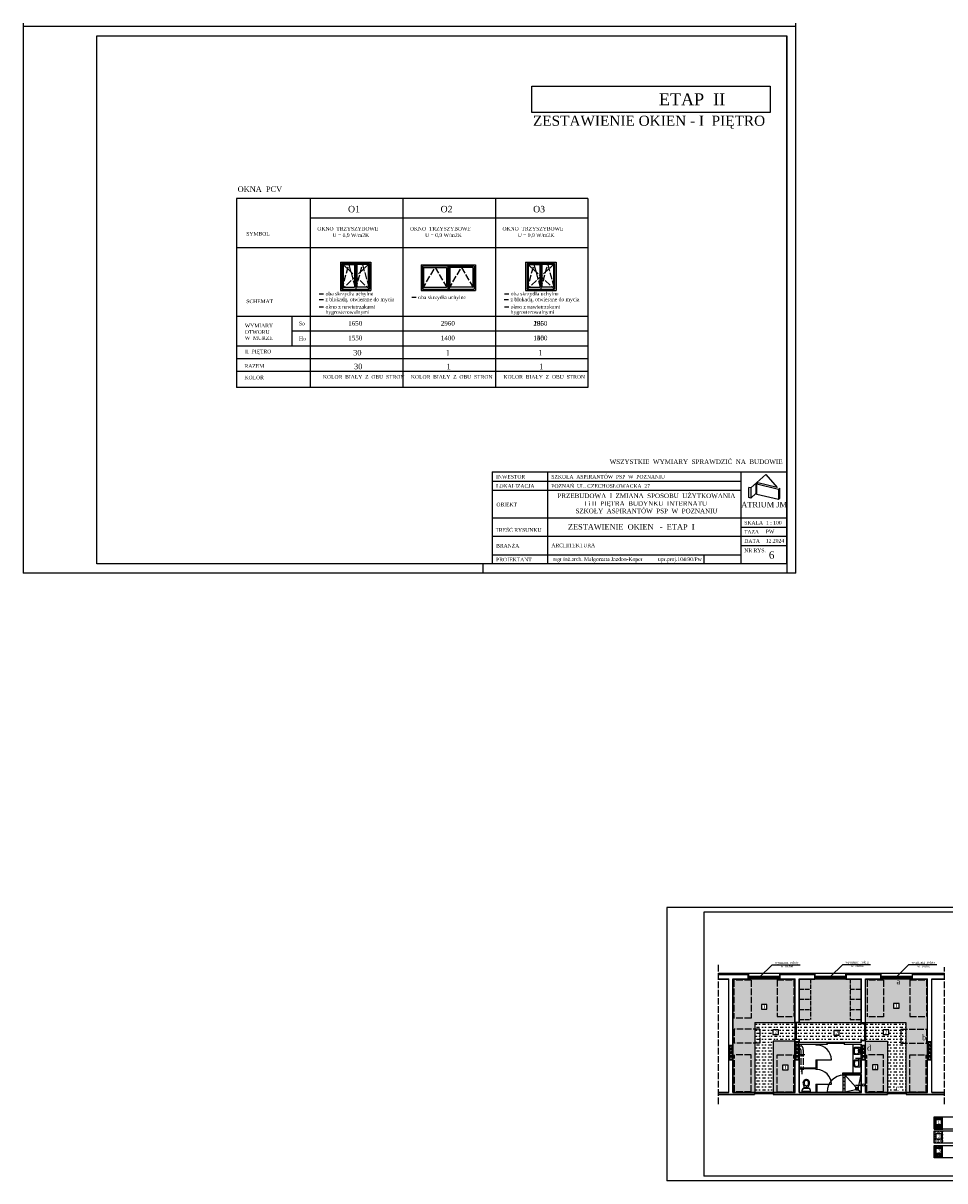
# Model space of a CAD drawing. Extents: x -4334 to 79223, y -1882 to 29514.
# Tile 1 of 60: x 32593 to 37602, y 7940 to 14230. Entities that reach past the tile are written whole.
import ezdxf

# ---------------------------------------------------------------- set-up
doc = ezdxf.new("R2010")
doc.units = 0
doc.header["$MEASUREMENT"] = 0
doc.linetypes.add('ACAD_ISO02W100', pattern=[15, 12, -3])
doc.layers.get('0').update_dxf_attribs({"color": 251, "linetype": 'CONTINUOUS'})
for name, color, linetype in [('CIENKIE', 251, 'CONTINUOUS'), ('NAPIS', 251, 'CONTINUOUS'), ('PRZERYW', 251, 'ACAD_ISO02W100'), ('SCIANY', 251, 'CONTINUOUS'), ('urzadzenia', 251, 'CONTINUOUS'), ('URZĄDZENIA', 251, 'CONTINUOUS')]:
    doc.layers.add(name, color=color, linetype=linetype)
doc.styles.add('NEWROMAN', font='TIMES.TTF')

# ---------------------------------------------------------------- blocks, each defined once
blk = doc.blocks.new('R056')
for p, q in [((-0.332, 0.998), (0.335, 0.998)), ((-0.332, 0.865), (-0.332, 0.998)), ((0.335, 0.998), (0.335, 0.865)), ((0.201, 0.732), (-0.199, 0.732)), ((-0.165, 0.67), (0.001, 0.67)), ((-0.165, 0.67), (-0.165, 0.607)), ((0.168, 0.67), (0.001, 0.67)), ((0.168, 0.67), (0.168, 0.607))]:
    blk.add_line(p, q)
blk.add_lwpolyline([(0.001, 0.067, 0.117514), (0.071, 0.083, 0.104443), (0.135, 0.134, 0.090071), (0.175, 0.207, 0.08201), (0.19, 0.297, 0.08201), (0.175, 0.387, 0.090071), (0.135, 0.459, 0.104443), (0.071, 0.51, 0.117514), (0.001, 0.527, 0.117514), (-0.069, 0.51, 0.104443), (-0.132, 0.459, 0.090071), (-0.172, 0.387, 0.08201), (-0.187, 0.297, 0.08201), (-0.172, 0.207, 0.090071), (-0.132, 0.134, 0.104443), (-0.069, 0.083, 0.117514)], format="xyb", close=True)
for centre, radius, start, end in [((-0.199, 0.865), 0.133, 180, 270), ((0.038, 0.311), 0.315, 138.639, 258.42195), ((-0.299, 0.607), 0.133, 318.639, 0), ((0.001, 0.133), 0.133, 258.42195, 281.57805), ((-0.035, 0.311), 0.315, 281.57805, 41.361), ((0.301, 0.607), 0.133, 180, 221.361), ((0.201, 0.865), 0.133, 270, 0)]:
    blk.add_arc(centre, radius, start, end)
blk = doc.blocks.new('R053')
for p, q in [((0, 0.61), (0, 0)), ((0.92, 0.69), (0.08, 0.69)), ((0.09, 0.07), (0.15, 0.42)), ((0.77, 0.49), (0.23, 0.49)), ((0.5, 0.57), (0.5, 0.41)), ((0.91, 0.07), (0.85, 0.42)), ((1, 0), (1, 0.61))]:
    blk.add_line(p, q)
for centre, radius, start, end in [((0.08, 0.61), 0.0833, 90, 180), ((0.08, 0), 0.0833, 180, 254.047), ((0.18, 0.06), 0.0833, 171.1953, 256.9798), ((0.23, 0.41), 0.0833, 90, 171.1953), ((0.77, 0.41), 0.0833, 8.8047, 90), ((0.82, 0.06), 0.0833, 283.0202, 8.8047), ((0.92, 0.61), 0.0833, 0, 90), ((0.5, 1.46), 1.6, 254.047, 285.953), ((0.5, 1.46), 1.52, 256.9798, 283.0202), ((0.92, 0), 0.0833, 285.953, 0)]:
    blk.add_arc(centre, radius, start, end)

msp = doc.modelspace()

# ---------------------------------------------------------------- hatches: boundary and pattern name
at = {"layer": 'urzadzenia', "ltscale": 3}
h = msp.add_hatch(dxfattribs=at)
h.set_pattern_fill('DOTS', color=256, scale=150, style=0)
h.set_pattern_definition([(0, (-3494.297, 2129.678), (4.6875, 9.375), [0, -9.375])])
h.paths.add_polyline_path([(36549.71, 9030.97), (36454.71, 9030.97), (36454.71, 8824.97), (36549.71, 8824.97)], flags=16)
h.paths.add_polyline_path([(36535, 9036.73), (36452, 9036.73), (36452, 8421.73), (36568.86, 8421.73), (36568.86, 8688.9), (36457.16, 8688.9), (36457.16, 8763.9), (36568.86, 8763.9), (36568.86, 8800.13), (36788, 8800.13), (36788, 9036.73), (36705, 9036.73)])
h.paths.add_polyline_path([(36549.71, 8824.97), (36454.71, 8824.97), (36454.71, 9030.97), (36549.71, 9030.97)], flags=0)
h.paths.add_polyline_path([(36605.15, 8898.55), (36635.19, 8898.55), (36635.19, 8872.9), (36605.15, 8872.9)], flags=16)
h.paths.add_polyline_path([(36691.89, 9032.57), (36781.89, 9032.57), (36781.89, 8832.57), (36691.89, 8832.57)], flags=16)
h.paths.add_polyline_path([(36549.15, 8624.79), (36549.15, 8424.79), (36459.15, 8424.79), (36459.15, 8624.79)], flags=0)
h.paths.add_polyline_path([(36781.89, 9032.57), (36691.89, 9032.57), (36691.89, 8832.57), (36781.89, 8832.57)], flags=0)
h.paths.add_polyline_path([(36457.16, 8763.9), (36457.16, 8688.9), (36568.86, 8688.9), (36568.86, 8763.9)], flags=16)
h.paths.add_polyline_path([(36549.15, 8624.79), (36459.15, 8624.79), (36459.15, 8424.79), (36549.15, 8424.79)], flags=16)
h.paths.add_polyline_path([(36668.86, 8421.73), (36788, 8421.73), (36788, 8700.13), (36668.86, 8700.13)], flags=17)
h.paths.add_polyline_path([(36781.33, 8624.79), (36691.33, 8624.79), (36691.33, 8424.79), (36781.33, 8424.79)], flags=16)
h.paths.add_polyline_path([(36720.84, 8569.04), (36750.89, 8569.04), (36750.89, 8543.39), (36720.84, 8543.39)], flags=0)
h.paths.add_polyline_path([(36691.33, 8624.79), (36691.33, 8424.79), (36781.33, 8424.79), (36781.33, 8624.79)], flags=0)
h.paths.add_polyline_path([(36812, 9036.73), (36812, 8981.73), (36872, 8981.73), (36872, 9036.73)], flags=17)
h.paths.add_polyline_path([(36812, 8981.73), (36812, 8926.73), (36872, 8926.73), (36872, 8981.73)], flags=17)
h.paths.add_polyline_path([(36812, 8926.73), (36812, 8871.73), (36872, 8871.73), (36872, 8926.73)], flags=17)
h.paths.add_polyline_path([(36812, 8871.73), (36812, 8816.73), (36872, 8816.73), (36872, 8871.73)], flags=17)
h.paths.add_polyline_path([(36872, 8816.73), (36812, 8816.73), (36812, 8800.13), (37148, 8800.13), (37148, 8816.73), (37088, 8816.73), (37088, 9036.73), (37065, 9036.73), (36895, 9036.73), (36872, 9036.73)])
h.paths.add_polyline_path([(37148, 8981.73), (37148, 9036.73), (37088, 9036.73), (37088, 8981.73)], flags=17)
h.paths.add_polyline_path([(37088, 8981.73), (37088, 8926.73), (37148, 8926.73), (37148, 8981.73)], flags=16)
h.paths.add_polyline_path([(37148, 8926.73), (37088, 8926.73), (37088, 8871.73), (37148, 8871.73)], flags=17)
h.paths.add_polyline_path([(37088, 8871.73), (37088, 8816.73), (37148, 8816.73), (37148, 8871.73)], flags=16)
h.paths.add_polyline_path([(37269.71, 9030.97), (37179.71, 9030.97), (37179.71, 8830.97), (37269.71, 8830.97)], flags=0)
h.paths.add_polyline_path([(37255, 9036.73), (37172, 9036.73), (37172, 8800.13), (37391.19, 8800.13), (37391.19, 8763.9), (37502.83, 8763.9), (37502.83, 8688.9), (37391.19, 8688.9), (37391.19, 8421.73), (37391.66, 8421.73), (37508, 8421.73), (37508, 9036.73), (37425, 9036.73)])
h.paths.add_polyline_path([(37269.71, 8830.97), (37179.71, 8830.97), (37179.71, 9030.97), (37269.71, 9030.97)], flags=16)
h.paths.add_polyline_path([(37324.18, 8904.77), (37354.23, 8904.77), (37354.23, 8879.12), (37324.18, 8879.12)], flags=16)
h.paths.add_polyline_path([(37411.89, 9032.57), (37501.89, 9032.57), (37501.89, 8832.57), (37411.89, 8832.57)], flags=16)
h.paths.add_polyline_path([(37411.33, 8624.79), (37501.33, 8624.79), (37501.33, 8424.79), (37411.33, 8424.79)], flags=16)
h.paths.add_polyline_path([(37411.89, 8832.57), (37501.89, 8832.57), (37501.89, 9032.57), (37411.89, 9032.57)], flags=0)
h.paths.add_polyline_path([(37391.19, 8763.9), (37391.19, 8688.9), (37502.83, 8688.9), (37502.83, 8763.9)], flags=16)
h.paths.add_polyline_path([(37501.33, 8624.79), (37411.33, 8624.79), (37411.33, 8424.79), (37501.33, 8424.79)], flags=0)
h.paths.add_polyline_path([(37172, 8700.13), (37172, 8421.73), (37291.19, 8421.73), (37291.19, 8700.13)])
h.paths.add_polyline_path([(37269.15, 8624.79), (37179.15, 8624.79), (37179.15, 8424.79), (37269.15, 8424.79)], flags=17)
h.paths.add_polyline_path([(37238.53, 8570.28), (37238.53, 8544.63), (37208.49, 8544.63), (37208.49, 8570.28)], flags=0)
h.paths.add_polyline_path([(37179.15, 8624.79), (37179.15, 8424.79), (37269.15, 8424.79), (37269.15, 8624.79)], flags=16)
h.paths.add_polyline_path([(36612.85, 8872.57), (36628.76, 8872.57), (36628.76, 8899.51), (36612.85, 8899.51)], flags=24)
h.paths.add_polyline_path([(36728.54, 8543.05), (36744.45, 8543.05), (36744.45, 8570), (36728.54, 8570)], flags=8)
h.paths.add_polyline_path([(37331.88, 8878.79), (37347.79, 8878.79), (37347.79, 8905.73), (37331.88, 8905.73)], flags=24)
h.paths.add_polyline_path([(37336.05, 9002.88), (37364.45, 9002.88), (37364.45, 9034.09), (37336.05, 9034.09)], flags=24)
h.paths.add_polyline_path([(37470.13, 8696.09), (37506.53, 8696.09), (37506.53, 8743.14), (37470.13, 8743.14)], flags=25)
h.paths.add_polyline_path([(37216.19, 8544.3), (37232.1, 8544.3), (37232.1, 8571.24), (37216.19, 8571.24)], flags=8)
h.paths.add_polyline_path([(37173.28, 8639.32), (37209.75, 8639.32), (37209.75, 8686.36), (37173.28, 8686.36)], flags=25)
h = msp.add_hatch(dxfattribs=at)
h.set_pattern_fill('MUDST', color=256, scale=65, style=0)
h.set_pattern_definition([(0, (-3494.297, 2129.678), (32.5, 16.25), [16.25, -16.25, 0, -16.25, 0, -16.25])])
h.paths.add_polyline_path([(36597.16, 8688.9), (36568.86, 8688.9), (36568.86, 8421.73), (36668.86, 8421.73), (36668.86, 8700.13), (36788, 8700.13), (36788, 8709.13), (36788, 8800.13), (36568.86, 8800.13), (36568.86, 8763.9), (36597.16, 8763.9)])
h.paths.add_polyline_path([(36668.12, 8761.62), (36698.16, 8761.62), (36698.16, 8735.97), (36668.12, 8735.97)], flags=16)
h.paths.add_polyline_path([(36793.71, 8800.13), (36793.71, 8709.13), (36812, 8709.13), (36812, 8694.73), (36964.26, 8694.73), (37055.26, 8694.73), (37148, 8694.73), (37148, 8704.73), (37166, 8704.73), (37166, 8795.73), (37148, 8795.73), (37148, 8800.13)])
h.paths.add_polyline_path([(36998.65, 8757.77), (37028.7, 8757.77), (37028.7, 8732.11), (36998.65, 8732.11)], flags=16)
h.paths.add_polyline_path([(37172, 8704.73), (37172, 8700.13), (37291.19, 8700.13), (37291.19, 8421.73), (37391.19, 8421.73), (37391.19, 8688.9), (37362.83, 8688.9), (37362.83, 8763.9), (37391.19, 8763.9), (37391.19, 8800.13), (37172, 8800.13), (37172, 8795.73)])
h.paths.add_polyline_path([(37267.36, 8761.5), (37297.41, 8761.5), (37297.41, 8735.85), (37267.36, 8735.85)], flags=16)
h.paths.add_polyline_path([(37362.83, 8688.9), (37391.19, 8688.9), (37391.19, 8763.9), (37362.83, 8763.9)])
h.paths.add_polyline_path([(36597.16, 8763.9), (36568.86, 8763.9), (36568.86, 8688.9), (36597.16, 8688.9)], flags=16)
h.paths.add_polyline_path([(36673.28, 8735.64), (36693.87, 8735.64), (36693.87, 8762.58), (36673.28, 8762.58)], flags=24)
h.paths.add_polyline_path([(37003.81, 8731.78), (37024.41, 8731.78), (37024.41, 8758.72), (37003.81, 8758.72)], flags=24)
h.paths.add_polyline_path([(37272.52, 8735.51), (37293.11, 8735.51), (37293.11, 8762.46), (37272.52, 8762.46)], flags=24)
h.paths.add_polyline_path([(37330.7, 8424.09), (37357.9, 8424.09), (37357.9, 8455.59), (37330.7, 8455.59)], flags=24)
h = msp.add_hatch(dxfattribs=at)
h.set_pattern_fill('DOTS', color=256, scale=85, style=0)
h.set_pattern_definition([(0, (-3492.159, 2207.331), (2.65625, 5.3125), [0, -5.3125])])
h.paths.add_polyline_path([(37589.6, 8220.9), (37589.6, 8287.88), (37544.37, 8287.88), (37544.37, 8220.9)])
h.paths.add_polyline_path([(37584.1, 8271.32), (37584.1, 8245.67), (37554.05, 8245.67), (37554.05, 8271.32)], flags=16)
h.paths.add_polyline_path([(37561.75, 8272.29), (37577.68, 8272.29), (37577.68, 8245.33), (37561.75, 8245.33)], flags=24)
h = msp.add_hatch(dxfattribs=at)
h.set_pattern_fill('MUDST', color=256, scale=35, style=0)
h.set_pattern_definition([(0, (-3492.159, 2207.331), (17.5, 8.75), [8.75, -8.75, 0, -8.75, 0, -8.75])])
h.paths.add_polyline_path([(37589.6, 8144.59), (37589.6, 8211.56), (37544.37, 8211.56), (37544.37, 8144.59)])
h.paths.add_polyline_path([(37584.1, 8195.01), (37584.1, 8169.36), (37554.05, 8169.36), (37554.05, 8195.01)], flags=16)
h.paths.add_polyline_path([(37561.36, 8196.19), (37581.97, 8196.19), (37581.97, 8169.23), (37561.36, 8169.23)], flags=24)
h = msp.add_hatch(dxfattribs=at)
h.set_pattern_fill('HOUND', color=256, scale=45, style=0)
h.set_pattern_definition([(0, (-3494.2974, 2129.6777), (11.25, 2.8125), [45, -22.5]), (90, (-3494.2974, 2129.6777), (-2.8125, -11.25), [45, -22.5])])
h.paths.add_polyline_path([(37589.6, 8066.22), (37589.6, 8133.2), (37544.37, 8133.2), (37544.37, 8066.22)])
h.paths.add_polyline_path([(37584.1, 8116.64), (37584.1, 8090.99), (37554.05, 8090.99), (37554.05, 8116.64)], flags=16)
h.paths.add_polyline_path([(37561.86, 8117.83), (37580.87, 8117.83), (37580.87, 8090.55), (37561.86, 8090.55)], flags=24)

# ---------------------------------------------------------------- linework, layer by layer
at = {"layer": 'CIENKIE', "ltscale": 3}
for p, q in [((32593.04, 14230.3), (32593.04, 11242.12)), ((36793.04, 11242.12), (36793.04, 14230.3)), ((36793.04, 14212.12), (32593.04, 14212.12)), ((32993.04, 11292.12), (32993.04, 14162.12)), ((32993.04, 14162.12), (36743.04, 14162.12)), ((36743.04, 11292.12), (36743.04, 14162.12)), ((36743.04, 14162.12), (36743.04, 11242.12)), ((33753.15, 13277.44), (33753.15, 12251.02)), ((35662.57, 13277.44), (33753.15, 13277.44)), ((34153.15, 13277.44), (34153.15, 12251.02)), ((34656.29, 13277.44), (34656.29, 12251.02)), ((35159.43, 13277.44), (35159.43, 12251.02)), ((35662.57, 13277.44), (35662.57, 12251.02)), ((35662.57, 13170.38), (34153.15, 13170.38)), ((35662.57, 13010.36), (33751.07, 13010.36)), ((34317.86, 12932.12), (34317.86, 12777.12)), ((34317.86, 12932.12), (34482.86, 12932.12)), ((34325.86, 12924.12), (34325.86, 12785.12)), ((34325.86, 12924.12), (34474.86, 12924.12)), ((34400.36, 12924.12), (34400.36, 12785.12)), ((34474.86, 12924.12), (34474.86, 12785.12)), ((34482.86, 12932.12), (34482.86, 12777.12)), ((34755.49, 12917.12), (34755.49, 12777.12)), ((34755.49, 12917.12), (35051.49, 12917.12)), ((34763.49, 12909.12), (34763.49, 12785.12)), ((35043.49, 12909.12), (34763.49, 12909.12)), ((34900.49, 12909.12), (34900.49, 12785.12)), ((34906.49, 12909.12), (34906.49, 12785.12)), ((35043.49, 12909.12), (35043.49, 12785.12)), ((35051.49, 12917.12), (35051.49, 12777.12)), ((35324.13, 12932.12), (35324.13, 12777.12)), ((35324.13, 12932.12), (35489.13, 12932.12)), ((35332.13, 12924.12), (35332.13, 12785.12)), ((35332.13, 12924.12), (35481.13, 12924.12)), ((35406.63, 12924.12), (35406.63, 12785.12)), ((35481.13, 12924.12), (35481.13, 12785.12)), ((35489.13, 12932.12), (35489.13, 12777.12)), ((34317.86, 12777.12), (34482.86, 12777.12)), ((34325.86, 12785.12), (34474.86, 12785.12)), ((34755.49, 12777.12), (35051.49, 12777.12)), ((34763.49, 12785.12), (35043.49, 12785.12)), ((35324.13, 12777.12), (35489.13, 12777.12)), ((35332.13, 12785.12), (35481.13, 12785.12)), ((34224.88, 12727.85), (34201.24, 12727.85)), ((34225.92, 12758.56), (34202.27, 12758.56)), ((34729.06, 12738.86), (34705.41, 12738.86)), ((35231.16, 12727.85), (35207.52, 12727.85)), ((35232.19, 12758.56), (35208.55, 12758.56)), ((34225.92, 12687.41), (34202.27, 12687.41)), ((35232.19, 12687.41), (35208.55, 12687.41)), ((35662.57, 12636.12), (33753.15, 12636.12)), ((34053.15, 12636.12), (34053.15, 12476.12)), ((35662.57, 12556.12), (34053.15, 12556.12)), ((35662.57, 12476.12), (33753.15, 12476.12)), ((35663.88, 12406.48), (33754.46, 12406.48)), ((35662.57, 12336.95), (33753.15, 12336.95)), ((35662.57, 12251.02), (33753.15, 12251.02)), ((36547.62, 11704.92), (36547.62, 11649.92)), ((36697.62, 11697.11), (36697.62, 11642.11)), ((36697.62, 11642.11), (36705.05, 11648.8)), ((36743.04, 11292.12), (32993.04, 11292.12)), ((35093.04, 11242.12), (35093.04, 11292.12)), ((36793.04, 11242.12), (32593.04, 11242.12)), ((36091.78, 9425.36), (36091.78, 7940.36)), ((38841.78, 9425.36), (36091.78, 9425.36)), ((36291.78, 9400.36), (36291.78, 7965.36)), ((38816.78, 9400.36), (36291.78, 9400.36)), ((36371.56, 9067.73), (36534, 9067.73)), ((36371.56, 9060.73), (36535, 9060.73)), ((36534, 9037.73), (36534, 9067.73)), ((36535, 9068.73), (36705, 9068.73)), ((36662.79, 9112.94), (36597.59, 9048.44)), ((36816.33, 9112.94), (36662.79, 9112.94)), ((36705, 9060.73), (36895, 9060.73)), ((36706, 9067.73), (36894, 9067.73)), ((36706, 9037.73), (36706, 9067.73)), ((36894, 9067.73), (36894, 9037.73)), ((36895, 9068.73), (37065, 9068.73)), ((37045.54, 9114.64), (36980.33, 9050.14)), ((37199.07, 9114.64), (37045.54, 9114.64)), ((37065, 9060.73), (37255, 9060.73)), ((37066, 9067.73), (37254, 9067.73)), ((37066, 9067.73), (37066, 9037.73)), ((37254, 9037.73), (37254, 9067.73)), ((37255, 9068.73), (37425, 9068.73)), ((37405.2, 9113.09), (37340, 9048.59)), ((37558.74, 9113.09), (37405.2, 9113.09)), ((37425, 9060.73), (37601.3, 9060.73)), ((37426, 9037.73), (37426, 9067.73)), ((37426, 9067.73), (37601.3, 9067.73)), ((36371.56, 9037.73), (36429, 9037.73)), ((36451, 9037.73), (36534, 9037.73)), ((36535, 9052.59), (36705, 9052.59)), ((36535, 9044.59), (36705, 9044.59)), ((36705, 9036.73), (36535, 9036.73)), ((36543, 9052.59), (36543, 9044.59)), ((36543, 9048.59), (36697, 9048.59)), ((36697, 9052.59), (36697, 9044.59)), ((36706, 9037.73), (36789, 9037.73)), ((36811, 9037.73), (36894, 9037.73)), ((36895, 9052.59), (37065, 9052.59)), ((36895, 9044.59), (37065, 9044.59)), ((37065, 9036.73), (36895, 9036.73)), ((36903, 9052.59), (36903, 9044.59)), ((36903, 9048.59), (37057, 9048.59)), ((37057, 9052.59), (37057, 9044.59)), ((37066, 9037.73), (37149, 9037.73)), ((37171, 9037.73), (37254, 9037.73)), ((37255, 9052.59), (37425, 9052.59)), ((37255, 9044.59), (37425, 9044.59)), ((37425, 9036.73), (37255, 9036.73)), ((37263, 9052.59), (37263, 9044.59)), ((37263, 9048.59), (37417, 9048.59)), ((37417, 9052.59), (37417, 9044.59)), ((37426, 9037.73), (37509, 9037.73)), ((37531, 9037.73), (37601.3, 9037.73)), ((36788, 8800.13), (36788, 8709.13)), ((36793.71, 8795.13), (36788, 8795.13)), ((36811, 8801.13), (36789, 8801.13)), ((36793.71, 8800.13), (36793.71, 8709.13)), ((37149, 8796.73), (37171, 8796.73)), ((37166, 8795.73), (37166, 8704.73)), ((37166, 8790.73), (37172, 8790.73)), ((37172, 8795.73), (37172, 8704.73)), ((36793.71, 8714.13), (36788, 8714.13)), ((36811, 8708.13), (36789, 8708.13)), ((36810, 8683.73), (36963.26, 8683.73)), ((36811, 8693.73), (36963.26, 8693.73)), ((36963.26, 8683.73), (36963.26, 8693.73)), ((36964.26, 8694.73), (37055.26, 8694.73)), ((36964.26, 8688.73), (37055.26, 8688.73)), ((36969.26, 8688.73), (36969.26, 8694.73)), ((37050.26, 8688.73), (37050.26, 8694.73)), ((37056.26, 8683.73), (37056.26, 8693.73)), ((37056.26, 8693.73), (37149, 8693.73)), ((37056.26, 8683.73), (37149, 8683.73)), ((37149, 8703.73), (37171, 8703.73)), ((37166, 8709.73), (37172, 8709.73)), ((36841.05, 8625.29), (36814.97, 8625.29)), ((36814.97, 8625.29), (36828.36, 8620.36)), ((37117.64, 8606.45), (37143.72, 8606.45)), ((37143.72, 8606.45), (37130.33, 8601.52)), ((36826.56, 8546.91), (36821.63, 8533.52)), ((36826.56, 8520.83), (36826.56, 8546.91)), ((37049, 8525.73), (37149, 8525.73)), ((37049, 8517.73), (37149, 8517.73)), ((37117.64, 8460.46), (37143.72, 8460.46)), ((37143.72, 8460.46), (37130.33, 8455.53)), ((36371.56, 8420.73), (36429, 8420.73)), ((36371.56, 8410.73), (36567.33, 8410.73)), ((36451, 8420.73), (36567.33, 8420.73)), ((36567.33, 8420.73), (36567.33, 8410.73)), ((36568.33, 8421.73), (36669.33, 8421.73)), ((36568.33, 8415.73), (36669.33, 8415.73)), ((36573.33, 8421.73), (36573.33, 8415.73)), ((36664.33, 8421.73), (36664.33, 8415.73)), ((36670.33, 8420.73), (36670.33, 8410.73)), ((36670.33, 8420.73), (36789, 8420.73)), ((36670.33, 8410.73), (37289.66, 8410.73)), ((36811, 8420.73), (37149, 8420.73)), ((37171, 8420.73), (37289.66, 8420.73)), ((37289.66, 8420.73), (37289.66, 8410.73)), ((37290.66, 8421.73), (37391.66, 8421.73)), ((37290.66, 8415.73), (37391.66, 8415.73)), ((37295.66, 8421.73), (37295.66, 8415.73)), ((37386.66, 8421.73), (37386.66, 8415.73)), ((37392.66, 8420.73), (37392.66, 8410.73)), ((37392.66, 8420.73), (37509, 8420.73)), ((37392.66, 8410.73), (37601.3, 8410.73)), ((37531, 8420.73), (37601.3, 8420.73)), ((38841.78, 7940.36), (36091.78, 7940.36)), ((38816.78, 7965.36), (36291.78, 7965.36))]:
    msp.add_line(p, q, dxfattribs=at)
at = {"layer": 'CIENKIE'}
for p, q in [((35143.04, 11792.12), (35143.04, 11292.12)), ((35143.04, 11792.12), (36743.04, 11792.12)), ((35443.04, 11792.12), (35443.04, 11292.12)), ((36493.04, 11792.12), (36493.04, 11292.12)), ((36547.62, 11704.92), (36629.37, 11778.53)), ((36629.37, 11778.53), (36691.87, 11706.97)), ((35143.04, 11742.12), (36493.04, 11742.12)), ((36547.62, 11704.92), (36537.9, 11707.26)), ((36537.9, 11652.26), (36537.9, 11707.26)), ((36577.35, 11724.96), (36585.68, 11732.46)), ((36577.35, 11676.69), (36577.35, 11724.96)), ((36580.94, 11670.12), (36580.94, 11725.12)), ((36697.62, 11697.11), (36580.94, 11725.12)), ((36691.87, 11706.97), (36585.68, 11732.46)), ((36697.62, 11697.11), (36705.05, 11703.8)), ((36705.05, 11648.8), (36705.05, 11703.8)), ((35143.04, 11692.12), (36493.04, 11692.12)), ((36547.62, 11649.92), (36537.9, 11652.26)), ((36547.62, 11649.92), (36577.35, 11676.69)), ((36697.62, 11642.11), (36580.94, 11670.12)), ((35143.04, 11542.12), (36743.04, 11542.12)), ((36493.04, 11492.12), (36743.04, 11492.12)), ((35143.04, 11442.12), (36743.04, 11442.12)), ((36493.04, 11392.12), (36743.04, 11392.12)), ((35143.04, 11342.12), (36493.04, 11342.12)), ((36293.04, 11342.12), (36293.04, 11292.12)), ((36429, 8420.73), (36429, 9037.73)), ((36451, 8420.73), (36451, 9037.73)), ((36789, 8801.13), (36789, 9037.73)), ((36811, 8801.13), (36811, 9037.73)), ((37149, 8796.73), (37149, 9037.73)), ((37171, 8796.73), (37171, 9037.73)), ((37509, 8420.73), (37509, 9037.73)), ((37531, 8420.73), (37531, 9037.73)), ((36789, 8420.73), (36789, 8708.13)), ((36811, 8693.73), (36811, 8708.13)), ((36811, 8420.73), (36811, 8683.73)), ((37149, 8693.73), (37149, 8703.73)), ((37149, 8525.73), (37149, 8683.73)), ((37171, 8420.73), (37171, 8703.73)), ((37049, 8517.73), (37049, 8525.73)), ((37149, 8420.73), (37149, 8517.73))]:
    msp.add_line(p, q, dxfattribs=at)
msp.add_lwpolyline([(35358.08, 13887.24), (36652.76, 13887.24), (36652.76, 13744.84), (35358.08, 13744.84)], close=True, dxfattribs=at)
for centre in [(36800, 8687.21), (37520, 8687.21), (36440, 8667.21), (36440, 8647.21), (36440, 8627.21), (36800, 8667.21), (36800, 8647.21), (36800, 8627.21), (37160, 8667.21), (37160, 8647.21), (37160, 8627.21), (37520, 8667.21), (37520, 8647.21), (37520, 8627.21), (36440, 8607.21), (36800, 8607.21), (37160, 8607.21), (37520, 8607.21), (37160.74, 8461.23)]:
    msp.add_circle(centre, 7, dxfattribs=at)
at = {"layer": 'PRZERYW', "ltscale": 3}
for p, q in [((34474.86, 12924.12), (34325.86, 12785.12)), ((34325.86, 12924.12), (34474.86, 12785.12)), ((34325.86, 12785.12), (34363.11, 12918.12)), ((34363.11, 12918.12), (34400.36, 12785.12)), ((34400.36, 12785.12), (34437.61, 12918.12)), ((34437.61, 12918.12), (34474.86, 12785.12)), ((34763.49, 12785.12), (34831.99, 12903.12)), ((34831.99, 12903.12), (34900.49, 12785.12)), ((34906.49, 12785.12), (34974.99, 12903.12)), ((34974.99, 12903.12), (35043.49, 12785.12)), ((35481.13, 12924.12), (35332.13, 12785.12)), ((35332.13, 12924.12), (35481.13, 12785.12)), ((35332.13, 12785.12), (35369.38, 12918.12)), ((35369.38, 12918.12), (35406.63, 12785.12)), ((35406.63, 12785.12), (35443.88, 12918.12)), ((35443.88, 12918.12), (35481.13, 12785.12)), ((36371.56, 8357.6), (36371.56, 9114.98)), ((37601.3, 8357.6), (37601.3, 9101.19)), ((36454.71, 9030.97), (36454.71, 8824.97)), ((36549.71, 9030.97), (36454.71, 9030.97)), ((36549.71, 9030.97), (36549.71, 8824.97)), ((36691.89, 9032.57), (36691.89, 8832.57)), ((36691.89, 9032.57), (36781.89, 9032.57)), ((36781.89, 9032.57), (36781.89, 8832.57)), ((37179.71, 9030.97), (37179.71, 8830.97)), ((37269.71, 9030.97), (37179.71, 9030.97)), ((37269.71, 9030.97), (37269.71, 8830.97)), ((37411.89, 9032.57), (37411.89, 8832.57)), ((37411.89, 9032.57), (37501.89, 9032.57)), ((37501.89, 9032.57), (37501.89, 8832.57)), ((36549.71, 8824.97), (36454.71, 8824.97)), ((36691.89, 8832.57), (36781.89, 8832.57)), ((37269.71, 8830.97), (37179.71, 8830.97)), ((37411.89, 8832.57), (37501.89, 8832.57)), ((36597.16, 8763.9), (36457.16, 8763.9)), ((36457.16, 8763.9), (36457.16, 8688.9)), ((36597.16, 8763.9), (36597.16, 8688.9)), ((37362.83, 8763.9), (37362.83, 8688.9)), ((37362.83, 8763.9), (37502.83, 8763.9)), ((37502.83, 8763.9), (37502.83, 8688.9)), ((36597.16, 8688.9), (36457.16, 8688.9)), ((37362.83, 8688.9), (37502.83, 8688.9)), ((36459.15, 8424.79), (36459.15, 8624.79)), ((36549.15, 8624.79), (36459.15, 8624.79)), ((36549.15, 8424.79), (36549.15, 8624.79)), ((36691.33, 8424.79), (36691.33, 8624.79)), ((36691.33, 8624.79), (36781.33, 8624.79)), ((36781.33, 8424.79), (36781.33, 8624.79)), ((36807.25, 8674.3), (36823.01, 8674.3)), ((36818.93, 8651.95), (36818.93, 8543.65)), ((36832.93, 8651.95), (36832.93, 8543.65)), ((37179.15, 8424.79), (37179.15, 8624.79)), ((37269.15, 8624.79), (37179.15, 8624.79)), ((37269.15, 8424.79), (37269.15, 8624.79)), ((37411.33, 8424.79), (37411.33, 8624.79)), ((37411.33, 8624.79), (37501.33, 8624.79)), ((37501.33, 8424.79), (37501.33, 8624.79)), ((36549.15, 8424.79), (36459.15, 8424.79)), ((36691.33, 8424.79), (36781.33, 8424.79)), ((37269.15, 8424.79), (37179.15, 8424.79)), ((37411.33, 8424.79), (37501.33, 8424.79))]:
    msp.add_line(p, q, dxfattribs=at)
at = {"layer": 'PRZERYW', "ltscale": 2}
for p, q in [((36872, 9036.73), (36872, 8816.73)), ((37088, 9036.73), (37088, 8816.73)), ((36812, 8981.73), (36872, 8981.73)), ((37088, 8981.73), (37148, 8981.73)), ((36812, 8926.73), (36872, 8926.73)), ((36812, 8871.73), (36872, 8871.73)), ((37088, 8926.73), (37148, 8926.73)), ((37088, 8871.73), (37148, 8871.73)), ((36812, 8816.73), (36872, 8816.73)), ((37088, 8816.73), (37148, 8816.73))]:
    msp.add_line(p, q, dxfattribs=at)
at = {"layer": 'PRZERYW', "ltscale": 3}
for centre, radius, start, end in [((36811.85, 8653.13), 7.17, 350.533068, 91.128835), ((36807.92, 8654.22), 25.11, 354.795857, 53.052712)]:
    msp.add_arc(centre, radius, start, end, dxfattribs=at)
at = {"layer": 'SCIANY', "ltscale": 3}
for p, q in [((36371.56, 9068.73), (36535, 9068.73)), ((36535, 9068.73), (36535, 9036.73)), ((36705, 9068.73), (36895, 9068.73)), ((36705, 9068.73), (36705, 9036.73)), ((36895, 9036.73), (36895, 9068.73)), ((36895, 9068.73), (36895, 9036.73)), ((37065, 9036.73), (37065, 9068.73)), ((37065, 9068.73), (37255, 9068.73)), ((37255, 9068.73), (37255, 9036.73)), ((37425, 9068.73), (37425, 9036.73)), ((37425, 9068.73), (37601.3, 9068.73)), ((36371.56, 9036.73), (36428, 9036.73)), ((36452, 9036.73), (36535, 9036.73)), ((36705, 9036.73), (36788, 9036.73)), ((36812, 9036.73), (36895, 9036.73)), ((37065, 9036.73), (37148, 9036.73)), ((37172, 9036.73), (37255, 9036.73)), ((37425, 9036.73), (37508, 9036.73)), ((37532, 9036.73), (37601.3, 9036.73)), ((36812, 8800.13), (36788, 8800.13)), ((37148, 8795.73), (37172, 8795.73)), ((36812, 8709.13), (36788, 8709.13)), ((36812, 8694.73), (36964.26, 8694.73)), ((36812, 8682.73), (36964.26, 8682.73)), ((36964.26, 8682.73), (36964.26, 8694.73)), ((37055.26, 8682.73), (37055.26, 8694.73)), ((37055.26, 8694.73), (37148, 8694.73)), ((37055.26, 8682.73), (37148, 8682.73)), ((37148, 8704.73), (37172, 8704.73)), ((37048, 8526.73), (37148, 8526.73)), ((37048, 8516.73), (37148, 8516.73)), ((36371.56, 8421.73), (36428, 8421.73)), ((36371.56, 8409.73), (36568.33, 8409.73)), ((36452, 8421.73), (36568.33, 8421.73)), ((36568.33, 8421.73), (36568.33, 8409.73)), ((36669.33, 8421.73), (36669.33, 8409.73)), ((36669.33, 8421.73), (36788, 8421.73)), ((36669.33, 8409.73), (37290.66, 8409.73)), ((36812, 8421.73), (37148, 8421.73)), ((37172, 8421.73), (37290.66, 8421.73)), ((37290.66, 8421.73), (37290.66, 8409.73)), ((37391.66, 8421.73), (37391.66, 8409.73)), ((37391.66, 8421.73), (37508, 8421.73)), ((37391.66, 8409.73), (37601.3, 8409.73)), ((37532, 8421.73), (37601.3, 8421.73))]:
    msp.add_line(p, q, dxfattribs=at)
at = {"layer": 'SCIANY'}
for p, q in [((36428, 8421.73), (36428, 9036.73)), ((36452, 8421.73), (36452, 9036.73)), ((36788, 8800.13), (36788, 9036.73)), ((36812, 8800.13), (36812, 9036.73)), ((37148, 8795.73), (37148, 9036.73)), ((37172, 8795.73), (37172, 9036.73)), ((37508, 8597.21), (37508, 9036.73)), ((37508, 8421.73), (37508, 9036.73)), ((37532, 8421.73), (37532, 9036.73)), ((36788, 8421.73), (36788, 8709.13)), ((36812, 8694.73), (36812, 8709.13)), ((36812, 8421.73), (36812, 8682.73)), ((37148, 8694.73), (37148, 8704.73)), ((37148, 8526.73), (37148, 8682.73)), ((37172, 8421.73), (37172, 8704.73)), ((37048, 8516.73), (37048, 8526.73)), ((37148, 8421.73), (37148, 8516.73))]:
    msp.add_line(p, q, dxfattribs=at)
at = {"layer": 'urzadzenia', "ltscale": 3}
for p, q in [((34331.86, 12918.12), (34331.86, 12795.52)), ((34331.86, 12918.12), (34394.36, 12918.12)), ((34394.36, 12918.12), (34394.36, 12795.52)), ((34406.36, 12918.12), (34406.36, 12795.52)), ((34468.86, 12918.12), (34406.36, 12918.12)), ((34468.86, 12918.12), (34468.86, 12795.52)), ((34769.49, 12903.12), (34769.49, 12795.52)), ((34769.49, 12903.12), (34894.49, 12903.12)), ((34894.49, 12903.12), (34894.49, 12795.52)), ((34912.49, 12903.12), (34912.49, 12795.52)), ((35037.49, 12903.12), (34912.49, 12903.12)), ((35037.49, 12903.12), (35037.49, 12795.52)), ((35338.13, 12918.12), (35338.13, 12795.52)), ((35338.13, 12918.12), (35400.63, 12918.12)), ((35400.63, 12918.12), (35400.63, 12795.52)), ((35412.63, 12918.12), (35412.63, 12795.52)), ((35475.13, 12918.12), (35412.63, 12918.12)), ((35475.13, 12918.12), (35475.13, 12795.52)), ((34331.86, 12795.52), (34394.36, 12795.52)), ((34468.86, 12795.52), (34406.36, 12795.52)), ((34769.49, 12795.52), (34894.49, 12795.52)), ((35037.49, 12795.52), (34912.49, 12795.52)), ((35338.13, 12795.52), (35400.63, 12795.52)), ((35475.13, 12795.52), (35412.63, 12795.52)), ((36568.86, 8800.13), (36568.86, 8421.73)), ((36568.86, 8800.13), (37391.19, 8800.13)), ((37391.19, 8800.13), (37391.19, 8421.73)), ((36788, 8700.13), (36668.86, 8700.13)), ((36668.86, 8700.13), (36668.86, 8421.73)), ((36790, 8697.21), (36790, 8597.21)), ((36810, 8683.73), (36810, 8597.21)), ((37172, 8700.13), (37291.19, 8700.13)), ((37291.19, 8700.13), (37291.19, 8421.73)), ((37510, 8697.21), (37510, 8597.21)), ((37530, 8697.21), (37530, 8597.21)), ((36430, 8677.21), (36430, 8597.21)), ((36450, 8677.21), (36450, 8597.21)), ((36906, 8677.73), (36902, 8677.73)), ((37150, 8677.21), (37150, 8597.21)), ((37170, 8677.21), (37170, 8597.21)), ((36902, 8597.73), (36986, 8597.73)), ((36812, 8554.23), (36902, 8554.23)), ((36812, 8550.23), (36902, 8550.23)), ((36906, 8545.23), (36902, 8545.23)), ((37048, 8501.73), (37058, 8501.73)), ((36902, 8465.23), (36986, 8465.23)), ((37048, 8481.73), (37058, 8481.73)), ((37048, 8461.73), (37058, 8461.73)), ((37048, 8441.73), (37058, 8441.73)), ((37117.84, 8434.48), (37117.84, 8449.48)), ((37117.84, 8449.48), (37132.84, 8449.48)), ((37117.84, 8446.48), (37132.84, 8446.48)), ((37117.84, 8443.48), (37132.84, 8443.48)), ((37117.84, 8440.48), (37132.84, 8440.48)), ((37117.84, 8437.48), (37132.84, 8437.48)), ((37117.84, 8434.48), (37132.84, 8434.48)), ((37132.84, 8434.48), (37132.84, 8449.48)), ((36962.98, 8424.73), (37051.98, 8424.73)), ((37589.6, 8220.9), (37589.6, 8287.88)), ((37589.6, 8144.59), (37589.6, 8211.56)), ((37589.6, 8066.22), (37589.6, 8133.2))]:
    msp.add_line(p, q, dxfattribs=at)
at = {"layer": 'urzadzenia'}
for p, q in [((36790, 8697.21), (36810, 8697.21)), ((36902, 8682.73), (36902, 8677.73)), ((36906, 8683.73), (36906, 8677.73)), ((37103, 8682.73), (37103, 8526.73)), ((37510, 8697.21), (37530, 8697.21)), ((36430, 8677.21), (36450, 8677.21)), ((36430, 8657.21), (36450, 8657.21)), ((36430, 8637.21), (36450, 8637.21)), ((36790, 8677.21), (36810, 8677.21)), ((36790, 8657.21), (36810, 8657.21)), ((36790, 8637.21), (36810, 8637.21)), ((37150, 8677.21), (37170, 8677.21)), ((37150, 8657.21), (37170, 8657.21)), ((37150, 8637.21), (37170, 8637.21)), ((37510, 8677.21), (37530, 8677.21)), ((37510, 8657.21), (37530, 8657.21)), ((37510, 8637.21), (37530, 8637.21)), ((36430, 8617.21), (36450, 8617.21)), ((36430, 8597.21), (36450, 8597.21)), ((36790, 8617.21), (36810, 8617.21)), ((36790, 8597.21), (36810, 8597.21)), ((36902, 8597.73), (36902, 8554.23)), ((36906, 8597.73), (36906, 8545.23)), ((37150, 8617.21), (37170, 8617.21)), ((37150, 8597.21), (37170, 8597.21)), ((37510, 8617.21), (37530, 8617.21)), ((37510, 8597.21), (37530, 8597.21)), ((36902, 8550.23), (36902, 8545.23)), ((36902, 8465.23), (36902, 8421.73)), ((36906, 8465.23), (36906, 8421.73))]:
    msp.add_line(p, q, dxfattribs=at)
for points in [[(36635.19, 8898.55), (36605.15, 8898.55), (36605.15, 8872.9), (36635.19, 8872.9)], [(37354.23, 8904.77), (37324.18, 8904.77), (37324.18, 8879.12), (37354.23, 8879.12)], [(36698.16, 8761.62), (36668.12, 8761.62), (36668.12, 8735.97), (36698.16, 8735.97)], [(37028.7, 8757.77), (36998.65, 8757.77), (36998.65, 8732.11), (37028.7, 8732.11)], [(37297.41, 8761.5), (37267.36, 8761.5), (37267.36, 8735.85), (37297.41, 8735.85)], [(36750.89, 8569.04), (36720.84, 8569.04), (36720.84, 8543.39), (36750.89, 8543.39)], [(37238.53, 8570.28), (37208.49, 8570.28), (37208.49, 8544.63), (37238.53, 8544.63)], [(37544.37, 8287.88), (37940.03, 8287.88), (37940.03, 8220.9), (37544.37, 8220.9)], [(37584.1, 8271.32), (37554.05, 8271.32), (37554.05, 8245.67), (37584.1, 8245.67)], [(37544.37, 8211.56), (37940.03, 8211.56), (37940.03, 8144.59), (37544.37, 8144.59)], [(37584.1, 8195.01), (37554.05, 8195.01), (37554.05, 8169.36), (37584.1, 8169.36)], [(37544.37, 8133.2), (37940.03, 8133.2), (37940.03, 8066.22), (37544.37, 8066.22)], [(37584.1, 8116.64), (37554.05, 8116.64), (37554.05, 8090.99), (37584.1, 8090.99)]]:
    msp.add_lwpolyline(points, close=True, dxfattribs=at)
at = {"layer": 'URZĄDZENIA', "ltscale": 3}
for p, q in [((37048, 8516.73), (37048, 8421.73)), ((37117.84, 8449.48), (37058, 8516.73)), ((37058, 8516.73), (37058, 8421.73)), ((37132.84, 8449.48), (37148, 8516.73)), ((37117.84, 8434.48), (37058, 8421.73)), ((37132.84, 8434.48), (37148, 8421.73))]:
    msp.add_line(p, q, dxfattribs=at)
for centre, radius, start, end in [((36906, 8597.73), 80, 360, 90), ((36906, 8465.23), 80, 360, 90), ((37051.98, 8424.73), 89, 90, 180)]:
    msp.add_arc(centre, radius, start, end, dxfattribs=at)

# ---------------------------------------------------------------- block references
for name, p, xscale, yscale, zscale, rotation in [('R053', (37113.15, 8626.89), -39, 39, 39, 270.0000000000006), ('R053', (37114.56, 8558.76), -39, 39, 39, 270.0000000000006), ('R056', (36849.57, 8490.85), 65, 65, 65, 180.0000000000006)]:
    msp.add_blockref(name, p, dxfattribs=dict(at, xscale=xscale, yscale=yscale, zscale=zscale, rotation=rotation))

# ---------------------------------------------------------------- texts
at = {"layer": 'CIENKIE', "style": 'NEWROMAN'}
for s, height, p in [('OKNA  PCV  ', 30, (33758.96, 13313.69)), ('O1', 35, (34358.68, 13202.68)), ('O2', 35, (34861.82, 13202.68)), ('O3', 35, (35364.96, 13202.68)), ('SYMBOL', 20, (33805.73, 13075.66)), ('OKNO  TRZYSZYBOWE', 20, (34191.81, 13103.43)), ('U = 0,9 W/m2K', 20, (34274.68, 13068.65)), ('OKNO  TRZYSZYBOWE', 20, (34694.94, 13103.43)), ('U = 0,9 W/m2K', 20, (34777.81, 13068.65)), ('OKNO  TRZYSZYBOWE', 20, (35198.08, 13103.43)), ('U = 0,9 W/m2K', 20, (35280.95, 13068.65)), ('oba skrzydła uchylne', 20, (34236.78, 12750.73)), ('oba skrzydła uchylne', 20, (35243.06, 12750.73)), ('SCHEMAT', 20, (33805.73, 12709.13)), ('z blokadą, otwierane do mycia', 20, (34235.75, 12719.42)), ('oba skrzydła uchylne', 20, (34739.92, 12731.03)), ('z blokadą, otwierane do mycia', 20, (35242.02, 12719.42)), ('okno z nawietrzakami', 20, (34236.78, 12678.99)), ('hygrosterowalnymi', 20, (34236.78, 12651.23)), ('okno z nawietrzakami', 20, (35243.06, 12678.99)), ('hygrosterowalnymi', 20, (35243.06, 12651.23)), ('WYMIARY', 20, (33798.21, 12577.25)), ('So', 20, (34091.99, 12588.51)), ('1650', 25, (34359.84, 12587.05)), ('2960', 25, (34862.98, 12587.05)), ('2960', 25, (35366.11, 12587.05)), ('1650', 25, (35366.11, 12587.05)), ('W  MURZE', 20, (33798.21, 12509.62)), ('OTWORU', 20, (33798.21, 12542.39)), ('Ho', 20, (34092.09, 12506.08)), ('1550', 25, (34359.98, 12507.47)), ('1400', 25, (34863.11, 12507.47)), ('1400', 25, (35366.25, 12507.47)), ('1550', 25, (35366.25, 12507.47)), ('II  PIĘTRO', 20, (33799.18, 12436.57)), ('30', 30, (34386.9, 12424.89)), ('1', 30, (34890.03, 12424.89)), ('1', 30, (35393.17, 12424.89)), ('RAZEM', 20, (33796.27, 12357.78)), ('30', 30, (34391.29, 12350.25)), ('1', 30, (34894.43, 12350.25)), ('1', 30, (35397.57, 12350.25)), ('KOLOR', 20, (33796.27, 12295.33)), ('WSZYSTKIE  WYMIARY  SPRAWDZIĆ  NA  BUDOWIE', 25, (35780.89, 11835.02)), ('INWESTOR', 20, (35163.73, 11755.65)), ('SZKOŁA  ASPIRANTÓW  PSP  W  POZNANIU', 20, (35463.73, 11755.65)), ('LOKALIZACJA', 20, (35163.73, 11705.65)), ('POZNAŃ  UL. CZECHOSŁOWACKA  27', 20, (35463.73, 11705.65)), ('PRZEBUDOWA  I  ZMIANA  SPOSOBU  UŻYTKOWANIA', 25, (35496.85, 11649.94)), ('I i II  PIĘTRA  BUDYNKU  INTERNATU', 25, (35642.1, 11608.06)), ('OBIEKT', 20, (35164.97, 11605.14)), ('SZKOŁY  ASPIRANTÓW  PSP  W  POZNANIU', 25, (35595.1, 11567.45)), ('ATRIUM JM', 30, (36496.17, 11599.34)), ('SKALA', 20, (36512.4, 11506.01)), ('1 : 100', 20, (36630.53, 11506.01)), ('TREŚĆ RYSUNKU', 20, (35159.78, 11466.82)), ('ZESTAWIENIE  OKIEN   -  ETAP  I', 30, (35553.81, 11478.54)), ('FAZA', 20, (36512.4, 11456.01)), ('PW', 20, (36629.6, 11458.14)), ('BRANŻA', 20, (35163.73, 11380.79)), ('ARCHITEKTURA', 20, (35464.14, 11383.12)), ('DATA', 20, (36512.4, 11406.01)), ('12.2024', 20, (36629.6, 11408.14)), ('PROJEKTANT', 20, (35163.73, 11305.65)), (' mgr inż.arch. Małgorzata Jazdon-Koper           upr.proj.104/90/Pw', 20, (35464.14, 11307.98)), ('NR RYS.', 20, (36512.4, 11356.01)), ('6', 40, (36646.14, 11320.59))]:
    msp.add_text(s, height=height, dxfattribs=at).set_placement(p)
at = {"layer": 'CIENKIE', "ltscale": 3, "style": 'NEWROMAN'}
for p in [(34222.41, 12298.45), (34700.78, 12298.45), (35203.92, 12298.45)]:
    msp.add_text('KOLOR  BIAŁY  Z  OBU  STRON', height=20, dxfattribs=at).set_placement(p)
at = {"layer": 'NAPIS', "ltscale": 3, "style": 'NEWROMAN'}
for s, height, p in [('ETAP  II', 65, (36048.63, 13784.05)), ('ZESTAWIENIE OKIEN - I  PIĘTRO', 55, (35363.75, 13672.61)), ('wymiana  rolety', 13, (36678.99, 9120.86)), ('wymiana  rolety', 13, (37061.73, 9122.57)), ('wymiana  rolety', 13, (37421.4, 9121.01)), ('w  oknie', 13, (36710.09, 9100.35)), ('w  oknie', 13, (37092.84, 9102.05)), ('w  oknie', 13, (37452.5, 9100.5)), ('a', 30, (37339.67, 9008.49)), ('1', 18, (36614.22, 8877.06)), ('1', 18, (37333.26, 8883.28)), ('2', 18, (36677.2, 8740.13)), ('2', 18, (37007.73, 8736.27)), ('2', 18, (37276.44, 8740)), ('d', 30, (37179.65, 8647.77)), ('b', 30, (37478.08, 8704.54)), ('1', 18, (36729.92, 8547.54)), ('1', 18, (37217.56, 8548.79)), ('c', 30, (37334.43, 8429.94)), ('1', 18, (37563.13, 8249.83)), ('2', 18, (37565.29, 8173.73)), ('3', 18, (37565.29, 8095.37))]:
    msp.add_text(s, height=height, dxfattribs=at).set_placement(p)

doc.saveas('drawing.dxf')
